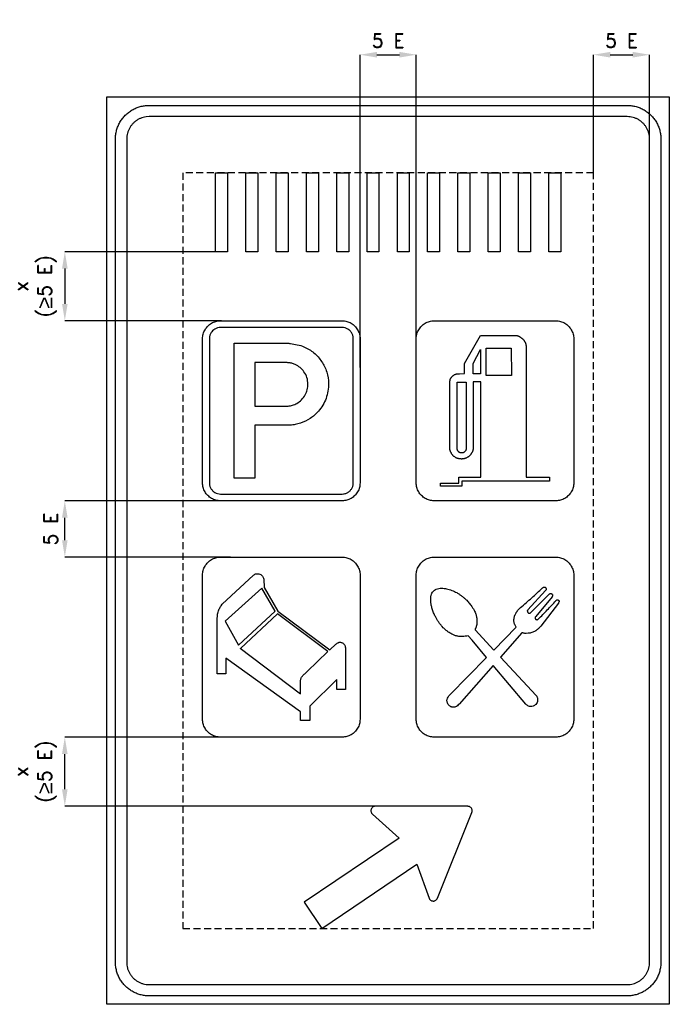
# Model space of a CAD drawing. Header units: millimetres. Extents: x 596 to 2906, y 933 to 4432.
import ezdxf

# ---------------------------------------------------------------- set-up
doc = ezdxf.new("R2010")
doc.units = ezdxf.units.MM
doc.header["$LTSCALE"] = 5
doc.linetypes.add('ČÁRKOVANÁX2', pattern=[1.5, 1, -0.5])
doc.layers.add('Kóty', color=2, linetype='Continuous')
doc.layers.add('Značka', color=7, linetype='Continuous')
doc.styles.get("Standard").update_dxf_attribs({"font": 'romand.shx', "height": 50})
doc.dimstyles.get("Standard").update_dxf_attribs({"dimtxt": 50, "dimasz": 60, "dimexe": 0.18, "dimexo": 0.0625, "dimgap": 25, "dimtad": 1, "dimdec": 0, "dimzin": 0, "dimdsep": 46, "dimtxsty": 'Standard', "dimcen": 0.09, "dimadec": 0, "dimazin": 0, "dimtfac": 1, "dimtdec": 0, "dimtofl": 0, "dimtmove": 0, "dimatfit": 3, "dimfxl": 1, "dimtolj": 1, "dimtzin": 0, "dimarcsym": 0})

# ---------------------------------------------------------------- blocks, each defined once
blk = doc.blocks.new('*D0')
at = {"layer": 'Defpoints', "color": 0, "transparency": 16777216}
for p in [(2836.4, 4307.7), (2636.4, 3887.7), (2836.4, 3909.2)]:
    blk.add_point(p, dxfattribs=at)
at = {"layer": 'Kóty', "color": 0, "lineweight": -2, "transparency": 16777216}
for p, q in [((2636.4, 3887.7), (2636.4, 4307.9)), ((2696.4, 4307.7), (2776.4, 4307.7)), ((2836.4, 3909.3), (2836.4, 4307.9))]:
    blk.add_line(p, q, dxfattribs=at)
at = {"layer": 'Kóty', "color": 0, "transparency": 16777216}
for points in [[(2696.4, 4317.7), (2696.4, 4297.7), (2636.4, 4307.7)], [(2776.4, 4317.7), (2776.4, 4297.7), (2836.4, 4307.7)]]:
    blk.add_solid(points, dxfattribs=at)
at = {"layer": 'Kóty', "color": 0, "transparency": 16777216, "insert": (2736.4, 4357.7), "char_height": 50, "attachment_point": 5}
blk.add_mtext('\\A1;5 E', dxfattribs=at)
blk = doc.blocks.new('*D1')
at = {"layer": 'Defpoints', "color": 0, "transparency": 16777216}
for p in [(756.4, 2722.3), (1345.2, 2722.3), (1346.2, 2522.3)]:
    blk.add_point(p, dxfattribs=at)
at = {"layer": 'Kóty', "color": 0, "lineweight": -2, "transparency": 16777216}
for p, q in [((1345.1, 2722.3), (756.2, 2722.3)), ((756.4, 2582.3), (756.4, 2662.3)), ((1346.1, 2522.3), (756.2, 2522.3))]:
    blk.add_line(p, q, dxfattribs=at)
at = {"layer": 'Kóty', "color": 0, "transparency": 16777216}
for points in [[(746.4, 2662.3), (766.4, 2662.3), (756.4, 2722.3)], [(746.4, 2582.3), (766.4, 2582.3), (756.4, 2522.3)]]:
    blk.add_solid(points, dxfattribs=at)
at = {"layer": 'Kóty', "color": 0, "transparency": 16777216, "insert": (706.4, 2622.3), "char_height": 50, "attachment_point": 5, "rotation": 90}
blk.add_mtext('\\A1;5 E', dxfattribs=at)
blk = doc.blocks.new('*D2')
at = {"layer": 'Defpoints', "color": 0, "transparency": 16777216}
for p in [(2006.4, 4307.7), (1806.4, 3195.5), (2006.4, 3195.5)]:
    blk.add_point(p, dxfattribs=at)
at = {"layer": 'Kóty', "color": 0, "lineweight": -2, "transparency": 16777216}
for p, q in [((1806.4, 3195.6), (1806.4, 4307.9)), ((1866.4, 4307.7), (1946.4, 4307.7)), ((2006.4, 3195.6), (2006.4, 4307.9))]:
    blk.add_line(p, q, dxfattribs=at)
at = {"layer": 'Kóty', "color": 0, "transparency": 16777216}
for points in [[(1866.4, 4317.7), (1866.4, 4297.7), (1806.4, 4307.7)], [(1946.4, 4317.7), (1946.4, 4297.7), (2006.4, 4307.7)]]:
    blk.add_solid(points, dxfattribs=at)
at = {"layer": 'Kóty', "color": 0, "transparency": 16777216, "insert": (1906.4, 4357.7), "char_height": 50, "attachment_point": 5}
blk.add_mtext('\\A1;5 E', dxfattribs=at)

msp = doc.modelspace()

# ---------------------------------------------------------------- linework, layer by layer
at = {"layer": 'Kóty'}
for p, q in [((1292.4, 3607.7), (756.2, 3607.7)), ((756.4, 3547.7), (756.4, 3422.3)), ((1313.6, 3362.3), (756.2, 3362.3)), ((1345.2, 1882.3), (756.2, 1882.3)), ((756.4, 1696.8), (756.4, 1822.3)), ((1882.3, 1636.8), (756.2, 1636.8))]:
    msp.add_line(p, q, dxfattribs=at)
for points in [[(746.4, 3547.7), (766.4, 3547.7), (756.4, 3607.7)], [(746.4, 3422.3), (766.4, 3422.3), (756.4, 3362.3)], [(746.4, 1822.3), (766.4, 1822.3), (756.4, 1882.3)], [(746.4, 1696.8), (766.4, 1696.8), (756.4, 1636.8)]]:
    msp.add_solid(points, dxfattribs=at)
at = {"layer": 'Značka', "color": 5}
for points in [[(906.4, 932.7), (906.4, 4157.7), (2906.4, 4157.7), (2906.4, 932.7), (906.4, 932.7)], [(1292.4, 3607.7), (1292.4, 3887.6), (1334.9, 3887.6), (1334.9, 3607.7), (1292.4, 3607.7)], [(1400.2, 3607.7), (1400.2, 3887.6), (1442.6, 3887.6), (1442.6, 3607.7), (1400.2, 3607.7)], [(1508, 3607.7), (1508, 3887.6), (1550.4, 3887.6), (1550.4, 3607.7), (1508, 3607.7)], [(1615.7, 3607.7), (1615.7, 3887.6), (1658.2, 3887.6), (1658.2, 3607.7), (1615.7, 3607.7)], [(1723.5, 3607.7), (1723.5, 3887.6), (1766, 3887.6), (1766, 3607.7), (1723.5, 3607.7)], [(1831.3, 3607.7), (1831.3, 3887.6), (1873.7, 3887.6), (1873.7, 3607.7), (1831.3, 3607.7)], [(1939.1, 3607.7), (1939.1, 3887.6), (1981.5, 3887.6), (1981.5, 3607.7), (1939.1, 3607.7)], [(2046.8, 3607.7), (2046.8, 3887.6), (2089.3, 3887.6), (2089.3, 3607.7), (2046.8, 3607.7)], [(2154.6, 3607.7), (2154.6, 3887.6), (2197, 3887.6), (2197, 3607.7), (2154.6, 3607.7)], [(2262.4, 3607.7), (2262.4, 3887.6), (2304.8, 3887.6), (2304.8, 3607.7), (2262.4, 3607.7)], [(2370.1, 3607.7), (2370.1, 3887.6), (2412.6, 3887.6), (2412.6, 3607.7), (2370.1, 3607.7)], [(2477.9, 3607.7), (2477.9, 3887.6), (2520.4, 3887.6), (2520.4, 3607.7), (2477.9, 3607.7)]]:
    msp.add_lwpolyline(points, dxfattribs=at)
for points in [[(1056.4, 962.7), (1055.9, 962.7), (1055.5, 962.7, -0.032207), (1040, 963.8, -0.035399), (1024.7, 966.9, -0.036245), (1010, 971.9, -0.034411), (996.1, 978.9, -0.033707), (983.2, 987.5, -0.034086), (971.5, 997.8, -0.03418), (961.2, 1009.5, -0.034255), (952.6, 1022.4, -0.03402), (945.7, 1036.3, -0.033375), (940.6, 1051, -0.034152), (937.4, 1066.2, -0.036782), (936.4, 1081.7), (936.4, 1082.2), (936.4, 1082.7), (936.4, 4007.7), (936.4, 4008.1), (936.4, 4008.6, -0.032207), (937.5, 4024.1, -0.035399), (940.6, 4039.3, -0.036245), (945.6, 4054.1, -0.034411), (952.6, 4067.9, -0.033707), (961.3, 4080.9, -0.034086), (971.5, 4092.5, -0.03418), (983.2, 4102.8, -0.034255), (996.1, 4111.4, -0.03402), (1010, 4118.4, -0.033375), (1024.7, 4123.4, -0.034152), (1040, 4126.6, -0.036782), (1055.5, 4127.7), (1055.9, 4127.7), (1056.4, 4127.7), (2756.4, 4127.7), (2756.9, 4127.7), (2757.3, 4127.7, -0.032207), (2772.8, 4126.6, -0.035399), (2788.1, 4123.4, -0.036245), (2802.8, 4118.4, -0.034411), (2816.7, 4111.4, -0.033707), (2829.6, 4102.8, -0.034086), (2841.2, 4092.5, -0.03418), (2851.5, 4080.9, -0.034255), (2860.2, 4067.9, -0.03402), (2867.1, 4054.1, -0.033375), (2872.1, 4039.3, -0.034152), (2875.4, 4024.1, -0.036782), (2876.4, 4008.6), (2876.4, 4008.1), (2876.4, 4007.7), (2876.4, 1082.7), (2876.4, 1082.2), (2876.4, 1081.7, -0.032207), (2875.3, 1066.2, -0.035399), (2872.1, 1051, -0.036245), (2867.2, 1036.3, -0.034411), (2860.2, 1022.4, -0.033707), (2851.5, 1009.5, -0.034086), (2841.2, 997.8, -0.03418), (2829.6, 987.5, -0.034255), (2816.7, 978.9, -0.03402), (2802.8, 972, -0.033375), (2788.1, 966.9, -0.034152), (2772.8, 963.7, -0.036782), (2757.3, 962.7), (2756.9, 962.7), (2756.4, 962.7), (1056.4, 962.7)], [(1056.4, 1002.7), (2756.4, 1002.7), (2756.7, 1002.7), (2757, 1002.7, 0.032183), (2767.4, 1003.4, 0.035493), (2777.5, 1005.5, 0.036297), (2787.3, 1008.8, 0.034425), (2796.6, 1013.5, 0.033754), (2805.2, 1019.2, 0.034097), (2813, 1026.1, 0.034211), (2819.8, 1033.9, 0.03418), (2825.6, 1042.5, 0.034014), (2830.2, 1051.8, 0.03347), (2833.6, 1061.6, 0.034124), (2835.7, 1071.7, 0.036764), (2836.4, 1082), (2836.4, 1082.4), (2836.4, 1082.7), (2836.4, 4007.7), (2836.4, 4008), (2836.4, 4008.3, 0.032183), (2835.7, 4018.6, 0.035493), (2833.6, 4028.8, 0.036297), (2830.2, 4038.6, 0.034425), (2825.6, 4047.9, 0.033754), (2819.8, 4056.5, 0.034097), (2813, 4064.2, 0.034211), (2805.2, 4071.1, 0.03418), (2796.6, 4076.9, 0.034014), (2787.3, 4081.5, 0.03347), (2777.5, 4084.8, 0.034124), (2767.3, 4087, 0.036764), (2757, 4087.7), (2756.7, 4087.7), (2756.4, 4087.7), (1056.4, 4087.7), (1056.1, 4087.7), (1055.8, 4087.7), (1045.4, 4086.9, 0.035493), (1035.3, 4084.8, 0.036297), (1025.5, 4081.5, 0.034425), (1016.2, 4076.9, 0.033754), (1007.6, 4071.1, 0.034097), (999.8, 4064.2, 0.034211), (993, 4056.5, 0.03418), (987.2, 4047.9, 0.034014), (982.6, 4038.6, 0.03347), (979.2, 4028.8, 0.034124), (977.1, 4018.6, 0.036764), (976.4, 4008.3, 0.001553), (976.4, 4008), (976.4, 4007.7), (976.4, 1082.7), (976.4, 1082.4), (976.4, 1082, 0.032183), (977.1, 1071.7, 0.035493), (979.2, 1061.6, 0.036297), (982.5, 1051.7, 0.034425), (987.2, 1042.5, 0.033754), (993, 1033.9, 0.034097), (999.8, 1026.1, 0.034211), (1007.6, 1019.2, 0.03418), (1016.2, 1013.5, 0.034014), (1025.5, 1008.9, 0.03347), (1035.3, 1005.5, 0.034124), (1045.4, 1003.4, 0.036764), (1055.8, 1002.7), (1056.1, 1002.7), (1056.4, 1002.7)], [(1310.4, 2722.3), (1310.1, 2722.3), (1309.9, 2722.3, -0.032205), (1301.6, 2722.8, -0.035467), (1293.5, 2724.5, -0.036263), (1285.7, 2727.2, -0.034341), (1278.2, 2730.9, -0.033748), (1271.4, 2735.5, -0.034108), (1265.1, 2741, -0.034171), (1259.6, 2747.2, -0.034262), (1255.1, 2754.1, -0.03395), (1251.3, 2761.5, -0.03342), (1248.7, 2769.4, -0.034145), (1246.9, 2777.5, -0.036754), (1246.4, 2785.8), (1246.4, 2786), (1246.4, 2786.3), (1246.4, 3298.3), (1246.4, 3298.5), (1246.4, 3298.8, -0.032203), (1247, 3307, -0.035467), (1248.7, 3315.1, -0.036263), (1251.3, 3323, -0.034499), (1255.1, 3330.4, -0.033714), (1259.7, 3337.3, -0.034071), (1265.1, 3343.5, -0.034171), (1271.4, 3349, -0.034262), (1278.2, 3353.6, -0.034003), (1285.7, 3357.3, -0.033402), (1293.5, 3360, -0.034087), (1301.6, 3361.7, -0.036754), (1309.9, 3362.3), (1310.1, 3362.3), (1310.4, 3362.3), (1742.4, 3362.3), (1742.6, 3362.3), (1742.9, 3362.3, -0.032147), (1751.2, 3361.7, -0.035351), (1759.3, 3360, -0.036318), (1767.1, 3357.3, -0.034446), (1774.5, 3353.6, -0.033748), (1781.4, 3349, -0.034108), (1787.6, 3343.5, -0.034171), (1793.1, 3337.3, -0.034262), (1797.7, 3330.4, -0.034003), (1801.4, 3323, -0.033458), (1804.1, 3315.1, -0.034145), (1805.8, 3307, -0.036752), (1806.4, 3298.8), (1806.4, 3298.5), (1806.4, 3298.3), (1806.4, 2786.3), (1806.4, 2786), (1806.4, 2785.8, -0.032205), (1805.8, 2777.5, -0.035467), (1804.1, 2769.4, -0.036263), (1801.5, 2761.5, -0.034446), (1797.7, 2754.1, -0.033748), (1793.1, 2747.2, -0.034108), (1787.6, 2741, -0.034171), (1781.4, 2735.5, -0.034262), (1774.5, 2730.9, -0.034003), (1767.1, 2727.2, -0.033458), (1759.3, 2724.5, -0.034145), (1751.2, 2722.8, -0.036754), (1742.9, 2722.3), (1742.6, 2722.3), (1742.4, 2722.3), (1310.4, 2722.3)], [(1310.4, 2746.3), (1742.4, 2746.3), (1742.6, 2746.3), (1742.7, 2746.3), (1747.9, 2746.6, 0.035596), (1752.9, 2747.7, 0.036294), (1757.9, 2749.3, 0.034382), (1762.5, 2751.7, 0.03369), (1766.8, 2754.5, 0.034129), (1770.7, 2758, 0.03425), (1774.1, 2761.9, 0.03435), (1777, 2766.2, 0.034077), (1779.3, 2770.8, 0.033364), (1781, 2775.7, 0.034078), (1782, 2780.8, 0.036723), (1782.4, 2785.9), (1782.4, 2786.1), (1782.4, 2786.3), (1782.4, 3298.3), (1782.4, 3298.4), (1782.4, 3298.6, 0.032276), (1782, 3303.7, 0.035389), (1781, 3308.8, 0.036177), (1779.3, 3313.7, 0.034382), (1777, 3318.4, 0.033794), (1774.1, 3322.7, 0.034129), (1770.7, 3326.5, 0.03425), (1766.8, 3330), (1762.5, 3332.8), (1757.9, 3335.2), (1752.9, 3336.8), (1747.9, 3337.9), (1742.7, 3338.3), (1742.6, 3338.3), (1742.4, 3338.3), (1310.4, 3338.3), (1310.2, 3338.3), (1310.1, 3338.3), (1304.9, 3337.9), (1299.8, 3336.8), (1294.9, 3335.2), (1290.3, 3332.8), (1286, 3330), (1282.1, 3326.5), (1278.7, 3322.7, 0.034246), (1275.8, 3318.4, 0.034032), (1273.5, 3313.7, 0.033397), (1271.8, 3308.8, 0.034094), (1270.7, 3303.7, 0.03672), (1270.4, 3298.6), (1270.4, 3298.4, 0.003106), (1270.4, 3298.3), (1270.4, 2786.3), (1270.4, 2786.1), (1270.4, 2785.9, 0.032279), (1270.8, 2780.8, 0.035412), (1271.8, 2775.7, 0.036237), (1273.5, 2770.8, 0.034466), (1275.8, 2766.2, 0.033739), (1278.7, 2761.9, 0.034004), (1282.1, 2758, 0.03425), (1286, 2754.5), (1290.3, 2751.7), (1294.9, 2749.4), (1299.8, 2747.7), (1304.9, 2746.6), (1310.1, 2746.3), (1310.2, 2746.3), (1310.4, 2746.3)], [(1358.8, 2802.3), (1358.8, 3282.3), (1552.9, 3282.3), (1555.8, 3281.9), (1558.7, 3281.5, -0.025356), (1583.3, 3277, -0.042941), (1607, 3269.3, -0.079584), (1642.4, 3248.1, -0.076492), (1669.8, 3217, -0.076894), (1687.8, 3180, -0.075727), (1694, 3139.2, -0.094029), (1685.4, 3086.4, -0.098357), (1658.1, 3040.7, -0.073285), (1629.2, 3015, -0.067683), (1594.3, 2998.3, -0.034219), (1576.2, 2993.3, -0.037913), (1557.7, 2991), (1554.6, 2990.8), (1551.5, 2990.7), (1432.3, 2990.7), (1432.3, 2802.3), (1358.8, 2802.3)], [(1432.3, 3213.3), (1432.3, 3058.9), (1546, 3058.9), (1548.2, 3058.9), (1550.5, 3059, 0.067141), (1566.4, 3061.8, 0.057733), (1581.4, 3068.6, 0.071719), (1598.6, 3081.6, 0.074477), (1611.3, 3099, 0.068296), (1618.6, 3117.2, 0.065349), (1620.8, 3136.7, 0.077208), (1617.4, 3160, 0.083743), (1606.9, 3180.9, 0.0734), (1593, 3195.9, 0.066101), (1575.5, 3206.5, 0.0427), (1563.6, 3210.9, 0.049237), (1551.3, 3213.1), (1549.4, 3213.2), (1547.5, 3213.3), (1432.3, 3213.3)], [(1607.5, 1295.5), (1670.2, 1202.7), (2008.4, 1430.8), (2051.7, 1310.4), (2052, 1309.6, 0.01046), (2052.3, 1308.9, 0.051636), (2053.8, 1306.3, 0.051515), (2055.9, 1304, 0.064283), (2059, 1301.7, 0.064123), (2062.6, 1300.3, 0.06414), (2066.4, 1299.7, 0.063832), (2070.3, 1300.2, 0.063334), (2073.9, 1301.4, 0.062398), (2077.1, 1303.6, 0.05156), (2079.3, 1305.8, 0.056273), (2080.9, 1308.4, 0.011036), (2081.3, 1309.1), (2081.6, 1309.8), (2204.2, 1614.4), (2204.4, 1615.2, 0.010676), (2204.7, 1615.9, 0.052006), (2205.3, 1619, 0.052271), (2205.2, 1622.1, 0.064854), (2204.4, 1625.9, 0.06501), (2202.6, 1629.4, 0.064638), (2200.1, 1632.3, 0.063182), (2196.9, 1634.5, 0.052082), (2194, 1635.8, 0.056945), (2190.9, 1636.3), (2190.1, 1636.4), (2189.4, 1636.4), (1861, 1636.8), (1860.2, 1636.8), (1859.4, 1636.8, 0.051433), (1856.4, 1636.2, 0.051428), (1853.5, 1635, 0.06414), (1850.3, 1632.9, 0.064188), (1847.8, 1630, 0.064146), (1846, 1626.6, 0.063932), (1845.1, 1622.8, 0.063623), (1845, 1619, 0.062329), (1846, 1615.2, 0.051542), (1847.3, 1612.4, 0.056402), (1849.2, 1610), (1849.7, 1609.4), (1850.3, 1608.9), (1945.8, 1523.7), (1607.5, 1295.5)]]:
    msp.add_lwpolyline(points, format="xyb", dxfattribs=at)
at = {"layer": 'Značka', "color": 6, "linetype": 'ČÁRKOVANÁX2', "ltscale": 5}
msp.add_lwpolyline([(2636.4, 3887.7), (1176.4, 3887.7), (1176.4, 1202.7), (2636.4, 1202.7), (2636.4, 3887.7)], dxfattribs=at)
at = {"layer": 'Značka', "color": 251}
for points in [[(2070.4, 2722.3), (2070.1, 2722.3), (2069.9, 2722.3, -0.032205), (2061.6, 2722.8, -0.035467), (2053.5, 2724.5, -0.036263), (2045.7, 2727.2, -0.034341), (2038.2, 2730.9, -0.033748), (2031.4, 2735.5, -0.034108), (2025.1, 2741, -0.034171), (2019.6, 2747.2, -0.034262), (2015.1, 2754.1, -0.03395), (2011.3, 2761.5, -0.03342), (2008.7, 2769.4, -0.034145), (2006.9, 2777.5, -0.036754), (2006.4, 2785.8), (2006.4, 2786), (2006.4, 2786.3), (2006.4, 3298.3), (2006.4, 3298.5), (2006.4, 3298.8, -0.032203), (2007, 3307, -0.035467), (2008.7, 3315.1, -0.036263), (2011.3, 3323, -0.034499), (2015.1, 3330.4, -0.033714), (2019.7, 3337.3, -0.034071), (2025.1, 3343.5, -0.034171), (2031.4, 3349, -0.034262), (2038.2, 3353.6, -0.034003), (2045.7, 3357.3, -0.033402), (2053.5, 3360, -0.034087), (2061.6, 3361.7, -0.036754), (2069.9, 3362.3), (2070.1, 3362.3), (2070.4, 3362.3), (2502.4, 3362.3), (2502.6, 3362.3), (2502.9, 3362.3, -0.032147), (2511.2, 3361.7, -0.035351), (2519.3, 3360, -0.036318), (2527.1, 3357.3, -0.034446), (2534.5, 3353.6, -0.033748), (2541.4, 3349, -0.034108), (2547.6, 3343.5, -0.034171), (2553.1, 3337.3, -0.034262), (2557.7, 3330.4, -0.034003), (2561.4, 3323, -0.033458), (2564.1, 3315.1, -0.034145), (2565.8, 3307, -0.036752), (2566.4, 3298.8), (2566.4, 3298.5), (2566.4, 3298.3), (2566.4, 2786.3), (2566.4, 2786), (2566.4, 2785.8, -0.032205), (2565.8, 2777.5, -0.035467), (2564.1, 2769.4, -0.036263), (2561.5, 2761.5, -0.034446), (2557.7, 2754.1, -0.033748), (2553.1, 2747.2, -0.034108), (2547.6, 2741, -0.034171), (2541.4, 2735.5, -0.034262), (2534.5, 2730.9, -0.034003), (2527.1, 2727.2, -0.033458), (2519.3, 2724.5, -0.034145), (2511.2, 2722.8, -0.036754), (2502.9, 2722.3), (2502.6, 2722.3), (2502.4, 2722.3), (2070.4, 2722.3)], [(2480.5, 2792.1), (2168.5, 2792.6), (2168.5, 2774.3), (2092.3, 2774.3), (2092.3, 2785.1), (2158.2, 2785.1), (2158.2, 2806.7), (2235.8, 2806.7), (2235.8, 3144.9), (2209, 3144.9), (2209, 2913.8), (2209, 2911.4), (2209, 2911.3), (2209, 2911.2), (2208.8, 2910.3), (2208.7, 2909.5), (2208.6, 2908.7), (2208.6, 2907.9), (2208.5, 2907.2), (2208.4, 2906.5), (2208.4, 2905.9), (2208.3, 2905.3), (2208.2, 2904.6), (2208.1, 2903.9), (2207.8, 2902.7), (2207.6, 2901.5), (2207.3, 2900.4), (2206.9, 2899.4), (2206.5, 2898.3), (2206.1, 2897.3), (2205.8, 2896.4), (2205.4, 2895.6), (2204.8, 2894.6), (2204.3, 2893.6), (2203.6, 2892.3), (2202.9, 2891), (2202.2, 2889.9), (2201.5, 2888.9), (2200.8, 2887.9), (2200.1, 2886.9), (2199.5, 2886.2), (2198.9, 2885.5), (2198.1, 2884.6), (2197.2, 2883.7), (2196.2, 2882.6), (2195.1, 2881.4), (2194.1, 2880.5), (2193, 2879.7), (2192, 2878.9), (2190.9, 2878.1), (2190, 2877.5), (2189.1, 2877), (2188, 2876.3), (2186.9, 2875.7), (2185.5, 2874.9), (2184.1, 2874.2), (2182.9, 2873.7), (2181.7, 2873.2), (2180.5, 2872.7), (2179.3, 2872.4), (2178.4, 2872.1), (2177.4, 2871.9), (2176.3, 2871.7), (2175.1, 2871.5), (2173.3, 2871.2), (2171.5, 2871), (2170, 2870.9), (2168.5, 2870.8), (2167, 2870.8), (2165.5, 2870.9), (2164.3, 2870.9), (2163.1, 2871), (2161.6, 2871.3), (2160.1, 2871.5), (2158.2, 2871.8), (2156.3, 2872.1), (2154.7, 2872.5), (2153.1, 2872.9), (2151.5, 2873.5), (2149.9, 2874.1), (2148.7, 2874.7), (2147.5, 2875.3), (2146, 2876.2), (2144.5, 2877.1), (2143, 2878.2), (2141.6, 2879.3), (2140.4, 2880.3), (2139.2, 2881.4), (2138.1, 2882.5), (2137, 2883.6), (2136.1, 2884.5), (2135.3, 2885.5), (2134.2, 2886.7), (2133.3, 2887.9), (2132.2, 2889.4), (2131.3, 2891), (2130.6, 2892.3), (2129.9, 2893.6), (2129.2, 2894.9), (2128.7, 2896.2), (2128.2, 2897.2), (2127.9, 2898.3), (2127.5, 2899.7), (2127.1, 2901.1), (2126.7, 2902.3), (2126.3, 2903.6), (2126.1, 2904.7), (2126, 2905.9), (2125.9, 2907), (2125.8, 2908.2), (2125.8, 2909.1), (2125.7, 2910.1), (2125.7, 2911.2), (2125.7, 2912.4), (2125.7, 2913.5), (2125.7, 2914.7), (2125.7, 2915.6), (2125.7, 2916.5), (2125.7, 2917.4), (2125.7, 2918.2), (2125.7, 2918.9), (2125.7, 2919.6), (2125.7, 2920.3), (2125.7, 2921), (2125.7, 2921.2), (2125.7, 2921.3), (2125.7, 3132.2), (2125.7, 3139.3), (2125.7, 3139.4), (2125.7, 3139.6), (2125.7, 3140.6), (2125.7, 3141.6, -0.001516), (2125.7, 3142.6, -0.002514), (2125.8, 3143.6, -0.003599), (2125.8, 3144.5), (2125.9, 3145.5), (2125.9, 3146.2), (2126, 3146.9), (2126.1, 3147.8), (2126.2, 3148.7), (2126.4, 3149.9), (2126.6, 3151.1), (2126.9, 3152.1), (2127.1, 3153.2), (2127.4, 3154.2), (2127.8, 3155.2), (2128.1, 3156), (2128.5, 3156.7), (2128.9, 3157.6), (2129.5, 3158.5), (2130, 3159.2), (2130.5, 3159.9), (2131, 3160.4), (2131.4, 3161), (2131.9, 3161.6), (2132.3, 3162.1), (2132.7, 3162.6), (2133.1, 3163), (2133.7, 3163.6), (2134.2, 3164.2), (2135.3, 3165.3), (2136.4, 3166.4), (2137.4, 3167.3), (2138.4, 3168.1), (2139.5, 3168.9), (2140.7, 3169.7), (2141.6, 3170.2), (2142.5, 3170.7), (2143.8, 3171.2), (2145, 3171.7), (2146.2, 3172.1), (2147.4, 3172.5), (2148.4, 3172.8), (2149.4, 3173), (2150.3, 3173.2), (2151.3, 3173.4), (2152.1, 3173.4), (2152.9, 3173.5), (2153.8, 3173.5), (2154.6, 3173.6), (2154.7, 3173.6), (2154.9, 3173.6), (2160.1, 3174), (2177.5, 3174.5), (2177.5, 3210.7), (2235.3, 3310.3), (2362.4, 3310.3), (2362.5, 3310.2), (2362.6, 3310.2), (2363.3, 3309.9), (2364.1, 3309.7), (2364.8, 3309.4), (2365.5, 3309.2), (2366.2, 3309), (2366.9, 3308.8), (2367.5, 3308.6), (2368, 3308.4), (2368.7, 3308.2), (2369.4, 3307.9), (2370.5, 3307.4), (2371.5, 3306.9), (2372.4, 3306.4), (2373.3, 3306), (2374.2, 3305.6), (2375.1, 3305.1), (2375.7, 3304.7), (2376.4, 3304.3), (2377.1, 3303.8), (2377.9, 3303.2), (2378.8, 3302.5), (2379.8, 3301.9), (2380.5, 3301.3), (2381.2, 3300.7), (2381.9, 3300.2), (2382.5, 3299.6), (2383.1, 3299.1), (2383.6, 3298.7), (2384.3, 3298.1), (2385, 3297.6), (2385.8, 3296.7), (2386.6, 3295.9), (2387.3, 3295.2), (2388, 3294.4), (2388.6, 3293.7), (2389.2, 3292.9), (2389.7, 3292.3), (2390.1, 3291.7), (2390.6, 3290.9), (2391.1, 3290.1), (2391.9, 3288.7), (2392.7, 3287.3), (2393.3, 3286.1), (2393.9, 3284.9), (2394.4, 3283.6), (2394.9, 3282.4), (2395.2, 3281.4), (2395.6, 3280.4), (2395.9, 3279.1), (2396.2, 3277.8), (2396.4, 3276.7), (2396.6, 3275.5), (2396.7, 3274.5), (2396.8, 3273.5), (2396.9, 3272.5), (2397, 3271.5), (2397.1, 3270.7), (2397.1, 3270), (2397.2, 3269.1), (2397.2, 3268.3), (2397.2, 3268.1), (2397.2, 3268), (2397.7, 2806.7), (2480.5, 2806.7), (2480.5, 2792.6), (2480.5, 2792.1)], [(1310.4, 1882.3), (1310.1, 1882.3), (1309.9, 1882.3, -0.032205), (1301.6, 1882.8, -0.035467), (1293.5, 1884.5, -0.036263), (1285.7, 1887.2, -0.034341), (1278.2, 1890.9, -0.033748), (1271.4, 1895.5, -0.034108), (1265.1, 1901, -0.034171), (1259.6, 1907.2, -0.034262), (1255.1, 1914.1, -0.03395), (1251.3, 1921.5, -0.03342), (1248.7, 1929.4, -0.034145), (1246.9, 1937.5, -0.036754), (1246.4, 1945.8), (1246.4, 1946), (1246.4, 1946.3), (1246.4, 2458.3), (1246.4, 2458.5), (1246.4, 2458.8, -0.032203), (1247, 2467, -0.035467), (1248.7, 2475.1, -0.036263), (1251.3, 2483, -0.034499), (1255.1, 2490.4, -0.033714), (1259.7, 2497.3, -0.034071), (1265.1, 2503.5, -0.034171), (1271.4, 2509, -0.034262), (1278.2, 2513.6, -0.034003), (1285.7, 2517.3, -0.033402), (1293.5, 2520, -0.034087), (1301.6, 2521.7, -0.036754), (1309.9, 2522.3), (1310.1, 2522.3), (1310.4, 2522.3), (1742.4, 2522.3), (1742.6, 2522.3), (1742.9, 2522.3, -0.032147), (1751.2, 2521.7, -0.035351), (1759.3, 2520, -0.036318), (1767.1, 2517.3, -0.034446), (1774.5, 2513.6, -0.033748), (1781.4, 2509, -0.034108), (1787.6, 2503.5, -0.034171), (1793.1, 2497.3, -0.034262), (1797.7, 2490.4, -0.034003), (1801.4, 2483, -0.033458), (1804.1, 2475.1, -0.034145), (1805.8, 2467, -0.036752), (1806.4, 2458.8), (1806.4, 2458.5), (1806.4, 2458.3), (1806.4, 1946.3), (1806.4, 1946), (1806.4, 1945.8, -0.032205), (1805.8, 1937.5, -0.035467), (1804.1, 1929.4, -0.036263), (1801.5, 1921.5, -0.034446), (1797.7, 1914.1, -0.033748), (1793.1, 1907.2, -0.034108), (1787.6, 1901, -0.034171), (1781.4, 1895.5, -0.034262), (1774.5, 1890.9, -0.034003), (1767.1, 1887.2, -0.033458), (1759.3, 1884.5, -0.034145), (1751.2, 1882.8, -0.036754), (1742.9, 1882.3), (1742.6, 1882.3), (1742.4, 1882.3), (1310.4, 1882.3)], [(2070.4, 1882.3), (2070.1, 1882.3), (2069.9, 1882.3, -0.032205), (2061.6, 1882.8, -0.035467), (2053.5, 1884.5, -0.036263), (2045.7, 1887.2, -0.034341), (2038.2, 1890.9, -0.033748), (2031.4, 1895.5, -0.034108), (2025.1, 1901, -0.034171), (2019.6, 1907.2, -0.034262), (2015.1, 1914.1, -0.03395), (2011.3, 1921.5, -0.03342), (2008.7, 1929.4, -0.034145), (2006.9, 1937.5, -0.036754), (2006.4, 1945.8), (2006.4, 1946), (2006.4, 1946.3), (2006.4, 2458.3), (2006.4, 2458.5), (2006.4, 2458.8, -0.032203), (2007, 2467, -0.035467), (2008.7, 2475.1, -0.036263), (2011.3, 2483, -0.034499), (2015.1, 2490.4, -0.033714), (2019.7, 2497.3, -0.034071), (2025.1, 2503.5, -0.034171), (2031.4, 2509, -0.034262), (2038.2, 2513.6, -0.034003), (2045.7, 2517.3, -0.033402), (2053.5, 2520, -0.034087), (2061.6, 2521.7, -0.036754), (2069.9, 2522.3), (2070.1, 2522.3), (2070.4, 2522.3), (2502.4, 2522.3), (2502.6, 2522.3), (2502.9, 2522.3, -0.032147), (2511.2, 2521.7, -0.035351), (2519.3, 2520, -0.036318), (2527.1, 2517.3, -0.034446), (2534.5, 2513.6, -0.033748), (2541.4, 2509, -0.034108), (2547.6, 2503.5, -0.034171), (2553.1, 2497.3, -0.034262), (2557.7, 2490.4, -0.034003), (2561.4, 2483, -0.033458), (2564.1, 2475.1, -0.034145), (2565.8, 2467, -0.036752), (2566.4, 2458.8), (2566.4, 2458.5), (2566.4, 2458.3), (2566.4, 1946.3), (2566.4, 1946), (2566.4, 1945.8, -0.032205), (2565.8, 1937.5, -0.035467), (2564.1, 1929.4, -0.036263), (2561.5, 1921.5, -0.034446), (2557.7, 1914.1, -0.033748), (2553.1, 1907.2, -0.034108), (2547.6, 1901, -0.034171), (2541.4, 1895.5, -0.034262), (2534.5, 1890.9, -0.034003), (2527.1, 1887.2, -0.033458), (2519.3, 1884.5, -0.034145), (2511.2, 1882.8, -0.036754), (2502.9, 1882.3), (2502.6, 1882.3), (2502.4, 1882.3), (2070.4, 1882.3)], [(1458.4, 2455.2), (1459, 2454.6), (1459.5, 2453.9), (1460.8, 2451.8), (1461.9, 2449.5), (1462.8, 2446.9), (1463.7, 2444.3), (1465.9, 2413.9), (1514.5, 2330), (1699.1, 2193), (1720.7, 2212.3), (1723, 2214.4), (1725.5, 2216.3, -0.037546), (1728.2, 2217.8, -0.045645), (1731.2, 2218.9, -0.049495), (1734.2, 2219.5, -0.052933), (1737.3, 2219.4, -0.060868), (1741, 2218.5, -0.043579), (1744.5, 2216.9, -0.044803), (1747.8, 2214.6, -0.065906), (1750.5, 2211.8, -0.091122), (1753.1, 2206.3, -0.027469), (1754.4, 2200.2), (1754.4, 2052.1), (1723.4, 2052.1), (1723.4, 2087.5), (1628.4, 1992.5), (1628.4, 1941.7), (1595.2, 1941.7), (1595.2, 1972.6), (1329.3, 2162.6), (1329.3, 2107.4), (1298.4, 2107.4), (1298.4, 2300.1), (1298.4, 2302.5), (1298.4, 2304.9), (1298.4, 2305), (1298.4, 2305.1), (1298.7, 2307.8), (1298.9, 2310.4, -0.004837), (1299.5, 2316.6, -0.033314), (1300.5, 2322.6, -0.023601), (1301.7, 2326.6), (1303, 2330.6), (1304.4, 2334.4), (1305.9, 2338.2), (1307.3, 2341.2), (1308.8, 2344, -0.028372), (1312.2, 2349.3), (1316.1, 2354.3), (1427.2, 2457.5), (1429.7, 2459.4), (1432.4, 2461.1), (1435, 2462.1), (1437.9, 2462.8, -0.087052), (1446.1, 2462.9, -0.123163), (1453.5, 2459.8, -0.047528), (1456.1, 2457.7), (1458.4, 2455.2)], [(2205, 2226.4), (2191.1, 2242.7), (2185.8, 2241.7), (2180.5, 2240.8), (2175.8, 2240.2), (2171.1, 2239.8, -0.02379), (2164.2, 2239.7, -0.026576), (2157.3, 2240.2, -0.043391), (2146.4, 2242.6, -0.041175), (2136.1, 2246.8, -0.021936), (2129.7, 2250.2, -0.012198), (2123.5, 2254.1, -0.016576), (2114.9, 2260.1, -0.029065), (2106.9, 2266.9, -0.016289), (2102.6, 2271.2), (2098.4, 2275.8, -0.0111), (2091.2, 2284.2, -0.02225), (2084.5, 2293.1, -0.021601), (2079.2, 2301.6, -0.014405), (2074.5, 2310.5, -0.019103), (2068.2, 2324.1, -0.025184), (2063.1, 2338.3, -0.013659), (2061.2, 2344.8, -0.015409), (2059.8, 2351.4, -0.009715), (2059, 2355.9, -0.007722), (2058.4, 2360.4, -0.034329), (2057.6, 2373.2, -0.068395), (2059.3, 2385.9, -0.057632), (2062.2, 2393.7, -0.067926), (2066.9, 2400.4, -0.055675), (2071.7, 2404.8, -0.051864), (2077.3, 2408, -0.066983), (2086.6, 2410.9, -0.048442), (2096.3, 2411.6, -0.032409), (2105.3, 2410.9, -0.020392), (2114.2, 2409.3, -0.017077), (2123.7, 2406.9, -0.020416), (2133.1, 2403.9, -0.02126), (2141.9, 2400.2, -0.020827), (2150.5, 2395.8, -0.02079), (2159.6, 2390.1, -0.015863), (2168.4, 2383.8, -0.015819), (2177.3, 2376.5, -0.01868), (2185.7, 2368.6, -0.014644), (2191.2, 2362.9, -0.016293), (2196.2, 2356.8, -0.011147), (2200.2, 2351.6), (2204, 2346.1, -0.011508), (2209.4, 2338.2, -0.033046), (2214, 2329.8, -0.026609), (2216.8, 2323.2, -0.013682), (2219, 2316.4, -0.011807), (2220.5, 2310.9, -0.024082), (2221.6, 2305.4, -0.034888), (2222.3, 2297.5, -0.019627), (2222.1, 2289.6, -0.021604), (2221.4, 2282.1, -0.042752), (2219.8, 2274.9, -0.022844), (2218.7, 2271.7, -0.020112), (2217.3, 2268.6), (2216.4, 2266.8), (2215.4, 2264.9), (2215.9, 2263.9), (2282.3, 2191.8), (2361.1, 2273.3), (2359, 2277.6, -0.011824), (2357, 2282, -0.027781), (2355, 2287.6, -0.045588), (2353.9, 2293.4, -0.022839), (2353.7, 2296.2, -0.016294), (2353.7, 2299.1, -0.013493), (2353.9, 2301.8, -0.013694), (2354.2, 2304.6, -0.017712), (2354.8, 2308, -0.019665), (2355.6, 2311.3, -0.011888), (2356.3, 2313.4, -0.011009), (2357, 2315.4, -0.022442), (2358.8, 2319.6, -0.023191), (2361.1, 2323.7), (2361.9, 2325.1), (2362.8, 2326.5), (2364.7, 2329.2), (2366.6, 2332), (2368.3, 2334.2, -0.017526), (2370.1, 2336.3, -0.025804), (2373.6, 2339.7), (2377.3, 2342.9, 0.00853), (2417, 2377.3, 0.002853), (2455.7, 2412.6), (2456.6, 2413.3), (2457.6, 2414), (2458.9, 2414.8), (2460.4, 2415.4), (2461.1, 2415.6), (2461.8, 2415.7), (2462.4, 2415.7), (2463, 2415.5, -0.068171), (2464.7, 2414.8, -0.060323), (2466.2, 2413.6), (2467, 2412.8), (2467.6, 2411.9, -0.065815), (2468.4, 2410.1, -0.097435), (2468.6, 2408.3, -0.070837), (2468.3, 2407, -0.052129), (2467.8, 2405.8, -0.044374), (2466.8, 2404.4), (2465.6, 2403.2), (2403.2, 2334.6, 0.029285), (2402, 2333, 0.101651), (2401.2, 2331.2, 0.10312), (2401.4, 2329.4, 0.059582), (2402.1, 2327.6, 0.035549), (2402.8, 2326.4, 0.033295), (2403.6, 2325.4, 0.082912), (2406.1, 2323.3, 0.163237), (2409.1, 2322.7, 0.077707), (2410.4, 2323, 0.055186), (2411.6, 2323.6), (2412.6, 2324.3), (2413.6, 2325.2), (2479, 2390.8), (2480.2, 2391.8, -0.046617), (2481.6, 2392.5, -0.105424), (2484.6, 2393.1, -0.155371), (2487.3, 2392.3, -0.054514), (2488.2, 2391.6), (2489, 2390.8), (2490, 2389.7, -0.064606), (2490.9, 2388.4, -0.119445), (2491.4, 2386, -0.116741), (2490.9, 2383.6, -0.05664), (2490.2, 2382.5), (2489.4, 2381.5), (2431.4, 2311.3, 0.024904), (2430, 2309.4, 0.07996), (2429.1, 2307.3, 0.045718), (2428.9, 2306.3, 0.046865), (2429, 2305.3, 0.11587), (2430, 2302.7, 0.105194), (2432, 2300.7), (2432.9, 2300.1), (2434, 2299.8, 0.072922), (2435.7, 2299.5, 0.09058), (2437.5, 2299.9, 0.08059), (2439, 2300.8, 0.025808), (2440.4, 2302, 0.012138), (2472.5, 2334.4, 0.004221), (2502.8, 2367.1, -0.026114), (2504.4, 2368.7, -0.083595), (2506.2, 2369.9), (2506.9, 2370.1), (2507.7, 2370.3), (2508.9, 2370.3), (2510.1, 2370), (2511.1, 2369.7, -0.056941), (2512, 2369.3, -0.068194), (2512.9, 2368.5, -0.051195), (2513.5, 2367.5, -0.063086), (2514.2, 2366, -0.076548), (2514.4, 2364.4, -0.12842), (2513.6, 2361.5, -0.036052), (2511.7, 2358.8), (2449.3, 2276.8), (2447.8, 2274.9, -0.015812), (2446.3, 2273.1, -0.027598), (2443.1, 2269.9), (2439.7, 2266.9), (2437, 2264.6, -0.014295), (2434.3, 2262.3, -0.020869), (2431.7, 2260.4, -0.025231), (2428.9, 2258.7), (2426.3, 2257.5), (2423.7, 2256.4, -0.012771), (2417.5, 2253.9, -0.042901), (2411.1, 2252.1, -0.0399), (2404.3, 2251.3), (2397.4, 2251.1), (2395, 2251, -0.03413), (2392.6, 2251.1, -0.039947), (2387.5, 2252.3, 0.085887), (2382.4, 2253.1), (2382.4, 2253.1), (2382.4, 2253.1), (2306.1, 2166.2), (2432.9, 2029.9, -0.01154), (2434.7, 2027.4, -0.035539), (2436.3, 2024.7, -0.080395), (2437.9, 2019.1, -0.06121), (2437.8, 2013.1, -0.075989), (2435.9, 2005.4, -0.091629), (2431.7, 1998.8, -0.069344), (2427.4, 1995.2, -0.059625), (2422.2, 1992.7, -0.086879), (2413.5, 1991, -0.11629), (2405.1, 1992.8, -0.066093), (2400.4, 1995.6, -0.020928), (2396.2, 1999.3), (2280.3, 2136.5), (2158.4, 1999.8, -0.027244), (2152.7, 1993.9, -0.089202), (2146.1, 1989.6, -0.079181), (2140.3, 1988.3, -0.074357), (2134.3, 1988.8, -0.041794), (2131.2, 1989.8, -0.0399), (2128.3, 1991.2, -0.043163), (2125.1, 1993.5, -0.035263), (2122.2, 1996.3, -0.052962), (2118.7, 2001.1, -0.067), (2116.4, 2006.5, -0.056716), (2115.5, 2011.1, -0.060157), (2115.8, 2015.7, -0.102505), (2119.3, 2024.4, -0.030718), (2125.2, 2032.4), (2256, 2165.2), (2205, 2226.4)], [(1380.7, 2197.4), (1380.2, 2198), (1594.7, 2036.7), (1594.7, 2071.5, -0.007169), (1594.7, 2078.2, -0.021106), (1595.2, 2084.8, -0.030708), (1595.9, 2089.3, -0.05739), (1597.4, 2093.6, -0.043974), (1599.1, 2096.5, -0.026813), (1601.3, 2099.1, -0.018126), (1604.5, 2102.5), (1607.9, 2105.7), (1609.6, 2107.3), (1611.2, 2108.9), (1613.5, 2110.9), (1615.8, 2113), (1616.8, 2114.1), (1617.9, 2115.1), (1692, 2186.5), (1513.4, 2320.6), (1380.7, 2197.4)]]:
    msp.add_lwpolyline(points, format="xyb", dxfattribs=at)
for points in [[(2234.9, 3174), (2209, 3174), (2209, 3210.7), (2234.9, 3259.5), (2234.9, 3174)], [(2344.5, 3167.5), (2255.1, 3167.9), (2254.6, 3265.2), (2257.9, 3265.2), (2261.2, 3265.2), (2275.5, 3265.2), (2289.8, 3265.2), (2294.2, 3265.2), (2298.5, 3265.2), (2300.8, 3265.2), (2303, 3265.2), (2307.9, 3265.2), (2312.7, 3265.2), (2325.1, 3265.2), (2337.5, 3265.2), (2340.8, 3265.2), (2344, 3265.2), (2344.5, 3167.5)], [(2183.6, 3144.4), (2183.6, 2910.5), (2183.6, 2906.3), (2183.6, 2906.2), (2183.6, 2906.1), (2183.4, 2905.5), (2183.3, 2905), (2183.2, 2904.5), (2183.1, 2904), (2183, 2903.6), (2182.9, 2903.1), (2182.8, 2902.8), (2182.6, 2902.4), (2182.5, 2902), (2182.3, 2901.7), (2182.2, 2901.6), (2182.2, 2901.6), (2182.2, 2901.5), (2182.1, 2901.4), (2182.1, 2901.3), (2182, 2901.2), (2181.9, 2900.9), (2181.8, 2900.6), (2181.5, 2900.1), (2181.3, 2899.7), (2181, 2899.4), (2180.7, 2899), (2180.4, 2898.7), (2180.2, 2898.4), (2179.8, 2898.1), (2179.5, 2897.9), (2179.4, 2897.8), (2179.4, 2897.8), (2179.3, 2897.7), (2179.2, 2897.6), (2179.1, 2897.5), (2179, 2897.3), (2178.6, 2896.9), (2178.3, 2896.5), (2177.8, 2896.1), (2177.3, 2895.6), (2176.7, 2895.2), (2176.2, 2894.8), (2175.8, 2894.5), (2175.3, 2894.2), (2174.8, 2893.9), (2174.2, 2893.6), (2172.8, 2893.1), (2171.4, 2892.7), (2170.2, 2892.5), (2169, 2892.3), (2167.8, 2892.3), (2166.6, 2892.3), (2165.7, 2892.3), (2164.7, 2892.5), (2163.6, 2892.8), (2162.4, 2893.1), (2161.3, 2893.5), (2160.2, 2894), (2159.4, 2894.5), (2158.6, 2895.1), (2157.8, 2895.7), (2157.1, 2896.4), (2156.6, 2897), (2156.1, 2897.6), (2155.5, 2898.4), (2154.9, 2899.2), (2154.6, 2899.7), (2154.2, 2900.2), (2154, 2900.7), (2153.7, 2901.1), (2153.4, 2901.5), (2153.2, 2901.9), (2153, 2902.3), (2152.9, 2902.6), (2152.7, 2903), (2152.5, 2903.4), (2152.4, 2904), (2152.3, 2904.5), (2152.2, 2905), (2152.2, 2905.5), (2152.1, 2906), (2152.1, 2906.5), (2152.1, 2906.9), (2152.1, 2907.2), (2152.1, 2907.6), (2152.1, 2908), (2152.1, 2908.1), (2152.1, 2908.1), (2152.1, 2911.9), (2151.6, 3144.4), (2183.6, 3144.4)], [(1374.1, 2209.6), (1504.6, 2329.4), (1457.6, 2412.3), (1326.6, 2294.1), (1374.1, 2209.6)]]:
    msp.add_lwpolyline(points, dxfattribs=at)

# ---------------------------------------------------------------- texts
at = {"layer": 'Kóty', "char_height": 50, "attachment_point": 5, "rotation": 90}
for insert, width in [((651.6, 3485.1), 304.646), ((651.6, 1760.3), 312.556)]:
    msp.add_mtext('\\A1;x\\P({\\fArial|b0|i0|c238|p34;\\H1.08333x;≥\\Fromand|c238;\\H0.92308x;5 E)}', dxfattribs=dict(at, insert=insert, width=width))

# ---------------------------------------------------------------- dimensions: what is measured, and where the dimension line sits
at = {"layer": 'Kóty'}
for base, p1, p2, picture, middle in [((2006.4, 4307.7), (1806.4, 3195.5), (2006.4, 3195.5), '*D2', (1906.4, 4357.7)), ((2836.4, 4307.7), (2636.4, 3887.7), (2836.4, 3909.2), '*D0', (2736.4, 4357.7))]:
    dim = msp.add_linear_dim(base=base, p1=p1, p2=p2, text='5 E', dimstyle='Standard', dxfattribs=at)
    dim.commit()
    dim.dimension.update_dxf_attribs({"geometry": picture, "text_midpoint": middle})
dim = msp.add_linear_dim(base=(756.4, 2722.3), p1=(1346.2, 2522.3), p2=(1345.2, 2722.3), angle=90, text='5 E', dimstyle='Standard', dxfattribs=at)
dim.commit()
dim.dimension.update_dxf_attribs({"geometry": '*D1', "text_midpoint": (706.4, 2622.3)})

doc.saveas('drawing.dxf')
